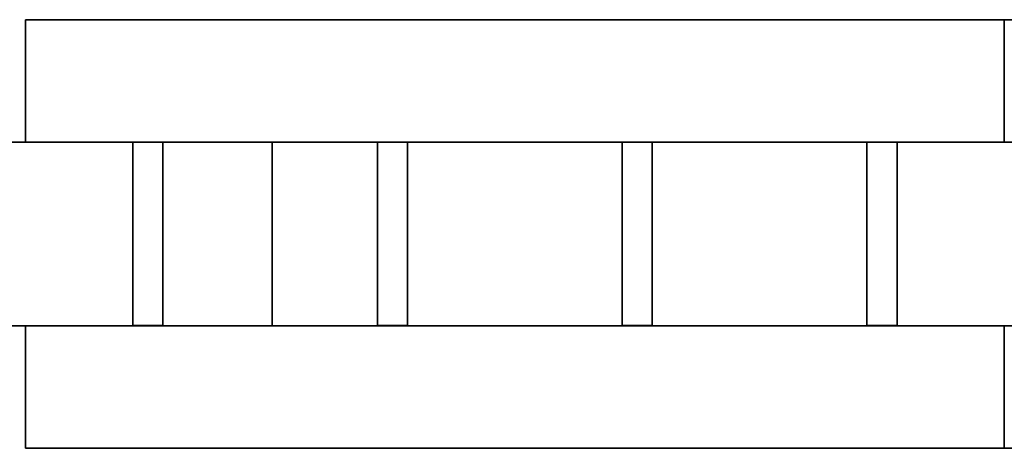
# Model space of a CAD drawing. Header units: millimetres. Extents: x -35 to 33166, y -35 to 31591.
# Tile 35 of 100: x 2793 to 3611, y -35 to 321. Entities that reach past the tile are written whole.
import ezdxf

# ---------------------------------------------------------------- set-up
doc = ezdxf.new("R2010")
doc.units = ezdxf.units.MM
doc.header["$LTSCALE"] = 25.4
doc.layers.get('0').update_dxf_attribs({"true_color": 0xffffff})
for name, color, linetype, true_color in [('end caps & lintels', 7, 'Continuous', 0xffa500), ('ICF - L1', 7, 'Continuous', 0xb4b464), ('ICF - L2', 7, 'Continuous', 0x64ff64)]:
    doc.layers.add(name, color=color, linetype=linetype, true_color=true_color)

# ---------------------------------------------------------------- blocks, each defined once
blk = doc.blocks.new('Group4355')
for p, q in [((0, 1219.2, 457.2), (-101.6, 1219.2, 457.2)), ((-101.6, 1219.2, 457.2), (-101.6, 0, 457.2)), ((-101.6, 1219.2), (-101.6, 0)), ((-101.6, 1219.2, 457.2), (-101.6, 1219.2)), ((-101.6, 1219.2), (0, 1219.2)), ((0, 0), (0, 1219.2)), ((0, 1219.2), (0, 1219.2, 457.2)), ((0, 1219.2, 457.2), (0, 0, 457.2))]:
    blk.add_line(p, q)
blk = doc.blocks.new('Group4356')
for p, q in [((-355.6, 0, 457.2), (-355.6, 1219.2, 457.2)), ((-355.6, 1219.2, 457.2), (-355.6, 1219.2)), ((-355.6, 1219.2), (-355.6, 0)), ((-254, 1219.2, 457.2), (-355.6, 1219.2, 457.2)), ((-355.6, 1219.2), (-254, 1219.2)), ((-254, 0, 457.2), (-254, 1219.2, 457.2)), ((-254, 0), (-254, 1219.2)), ((-254, 1219.2), (-254, 1219.2, 457.2))]:
    blk.add_line(p, q)
blk = doc.blocks.new('Group4357')
for p, q in [((-101.6, 1130.1, 51), (-253.75, 1130.1, 51)), ((-253.75, 1130.1, 51), (-253.75, 1130.1, 144.68)), ((-253.75, 1130.1, 144.68), (-101.6, 1130.1, 144.68)), ((-253.75, 1105.1, 51), (-253.75, 1130.1, 51)), ((-253.75, 1130.1, 144.68), (-253.75, 1105.1, 144.68)), ((-101.6, 1130.1, 144.68), (-101.6, 1130.1, 51)), ((-101.6, 1130.1, 51), (-101.6, 1105.1, 51)), ((-101.6, 1105.1, 144.68), (-101.6, 1130.1, 144.68)), ((-101.6, 1105.1, 144.68), (-253.75, 1105.1, 144.68)), ((-253.75, 1105.1, 144.68), (-253.75, 1105.1, 51)), ((-253.75, 1105.1, 51), (-101.6, 1105.1, 51)), ((-101.6, 1105.1, 51), (-101.6, 1105.1, 144.68))]:
    blk.add_line(p, q)
blk = doc.blocks.new('Group4358')
for p, q in [((-101.6, 1130.1, 312.12), (-253.75, 1130.1, 312.12)), ((-253.75, 1130.1, 312.12), (-253.75, 1130.1, 405.8)), ((-253.75, 1130.1, 405.8), (-101.6, 1130.1, 405.8)), ((-253.75, 1105.1, 312.12), (-253.75, 1130.1, 312.12)), ((-253.75, 1130.1, 405.8), (-253.75, 1105.1, 405.8)), ((-101.6, 1130.1, 405.8), (-101.6, 1130.1, 312.12)), ((-101.6, 1130.1, 312.12), (-101.6, 1105.1, 312.12)), ((-101.6, 1105.1, 405.8), (-101.6, 1130.1, 405.8)), ((-101.6, 1105.1, 405.8), (-253.75, 1105.1, 405.8)), ((-253.75, 1105.1, 405.8), (-253.75, 1105.1, 312.12)), ((-253.75, 1105.1, 312.12), (-101.6, 1105.1, 312.12)), ((-101.6, 1105.1, 312.12), (-101.6, 1105.1, 405.8))]:
    blk.add_line(p, q)
blk = doc.blocks.new('Group4359')
for p, q in [((-101.6, 926.9, 51), (-253.75, 926.9, 51)), ((-253.75, 926.9, 51), (-253.75, 926.9, 144.68)), ((-253.75, 926.9, 144.68), (-101.6, 926.9, 144.68)), ((-253.75, 901.9, 51), (-253.75, 926.9, 51)), ((-253.75, 926.9, 144.68), (-253.75, 901.9, 144.68)), ((-101.6, 926.9, 144.68), (-101.6, 926.9, 51)), ((-101.6, 926.9, 51), (-101.6, 901.9, 51)), ((-101.6, 901.9, 144.68), (-101.6, 926.9, 144.68)), ((-101.6, 901.9, 144.68), (-253.75, 901.9, 144.68)), ((-253.75, 901.9, 144.68), (-253.75, 901.9, 51)), ((-253.75, 901.9, 51), (-101.6, 901.9, 51)), ((-101.6, 901.9, 51), (-101.6, 901.9, 144.68))]:
    blk.add_line(p, q)
blk = doc.blocks.new('Group4360')
for p, q in [((-101.6, 926.9, 312.12), (-253.75, 926.9, 312.12)), ((-253.75, 926.9, 312.12), (-253.75, 926.9, 405.8)), ((-253.75, 926.9, 405.8), (-101.6, 926.9, 405.8)), ((-253.75, 901.9, 312.12), (-253.75, 926.9, 312.12)), ((-253.75, 926.9, 405.8), (-253.75, 901.9, 405.8)), ((-101.6, 926.9, 405.8), (-101.6, 926.9, 312.12)), ((-101.6, 926.9, 312.12), (-101.6, 901.9, 312.12)), ((-101.6, 901.9, 405.8), (-101.6, 926.9, 405.8)), ((-101.6, 901.9, 405.8), (-253.75, 901.9, 405.8)), ((-253.75, 901.9, 405.8), (-253.75, 901.9, 312.12)), ((-253.75, 901.9, 312.12), (-101.6, 901.9, 312.12)), ((-101.6, 901.9, 312.12), (-101.6, 901.9, 405.8))]:
    blk.add_line(p, q)
blk = doc.blocks.new('Group4361')
for p, q in [((-101.6, 723.7, 51), (-253.75, 723.7, 51)), ((-253.75, 723.7, 51), (-253.75, 723.7, 144.68)), ((-253.75, 723.7, 144.68), (-101.6, 723.7, 144.68)), ((-253.75, 698.7, 51), (-253.75, 723.7, 51)), ((-253.75, 723.7, 144.68), (-253.75, 698.7, 144.68)), ((-101.6, 723.7, 144.68), (-101.6, 723.7, 51)), ((-101.6, 723.7, 51), (-101.6, 698.7, 51)), ((-101.6, 698.7, 144.68), (-101.6, 723.7, 144.68)), ((-101.6, 698.7, 144.68), (-253.75, 698.7, 144.68)), ((-253.75, 698.7, 144.68), (-253.75, 698.7, 51)), ((-253.75, 698.7, 51), (-101.6, 698.7, 51)), ((-101.6, 698.7, 51), (-101.6, 698.7, 144.68))]:
    blk.add_line(p, q)
blk = doc.blocks.new('Group4362')
for p, q in [((-101.6, 723.7, 312.12), (-253.75, 723.7, 312.12)), ((-253.75, 723.7, 312.12), (-253.75, 723.7, 405.8)), ((-253.75, 723.7, 405.8), (-101.6, 723.7, 405.8)), ((-253.75, 698.7, 312.12), (-253.75, 723.7, 312.12)), ((-253.75, 723.7, 405.8), (-253.75, 698.7, 405.8)), ((-101.6, 723.7, 405.8), (-101.6, 723.7, 312.12)), ((-101.6, 723.7, 312.12), (-101.6, 698.7, 312.12)), ((-101.6, 698.7, 405.8), (-101.6, 723.7, 405.8)), ((-101.6, 698.7, 405.8), (-253.75, 698.7, 405.8)), ((-253.75, 698.7, 405.8), (-253.75, 698.7, 312.12)), ((-253.75, 698.7, 312.12), (-101.6, 698.7, 312.12)), ((-101.6, 698.7, 312.12), (-101.6, 698.7, 405.8))]:
    blk.add_line(p, q)
blk = doc.blocks.new('Group4363')
for p, q in [((-101.6, 520.5, 51), (-253.75, 520.5, 51)), ((-253.75, 520.5, 51), (-253.75, 520.5, 144.68)), ((-253.75, 520.5, 144.68), (-101.6, 520.5, 144.68)), ((-253.75, 495.5, 51), (-253.75, 520.5, 51)), ((-253.75, 520.5, 144.68), (-253.75, 495.5, 144.68)), ((-101.6, 520.5, 144.68), (-101.6, 520.5, 51)), ((-101.6, 520.5, 51), (-101.6, 495.5, 51)), ((-101.6, 495.5, 144.68), (-101.6, 520.5, 144.68)), ((-101.6, 495.5, 144.68), (-253.75, 495.5, 144.68)), ((-253.75, 495.5, 144.68), (-253.75, 495.5, 51)), ((-253.75, 495.5, 51), (-101.6, 495.5, 51)), ((-101.6, 495.5, 51), (-101.6, 495.5, 144.68))]:
    blk.add_line(p, q)
blk = doc.blocks.new('Group4364')
for p, q in [((-101.6, 520.5, 312.12), (-253.75, 520.5, 312.12)), ((-253.75, 520.5, 312.12), (-253.75, 520.5, 405.8)), ((-253.75, 520.5, 405.8), (-101.6, 520.5, 405.8)), ((-253.75, 495.5, 312.12), (-253.75, 520.5, 312.12)), ((-253.75, 520.5, 405.8), (-253.75, 495.5, 405.8)), ((-101.6, 520.5, 405.8), (-101.6, 520.5, 312.12)), ((-101.6, 520.5, 312.12), (-101.6, 495.5, 312.12)), ((-101.6, 495.5, 405.8), (-101.6, 520.5, 405.8)), ((-101.6, 495.5, 405.8), (-253.75, 495.5, 405.8)), ((-253.75, 495.5, 405.8), (-253.75, 495.5, 312.12)), ((-253.75, 495.5, 312.12), (-101.6, 495.5, 312.12)), ((-101.6, 495.5, 312.12), (-101.6, 495.5, 405.8))]:
    blk.add_line(p, q)
blk = doc.blocks.new('6XR35_96_S_CUT_48_0')
for name in ['Group4356', 'Group4355', 'Group4357', 'Group4358', 'Group4359', 'Group4360', 'Group4361', 'Group4362', 'Group4363', 'Group4364']:
    blk.add_blockref(name, (0, 0))
blk = doc.blocks.new('Group8301')
for p, q in [((0, 812.8, 366.53), (-101.6, 812.8, 366.53)), ((-101.6, 812.8, 366.53), (-101.6, 0, 366.53)), ((-101.6, 0, 0), (-101.6, 812.8, 0)), ((-101.6, 812.8, 0), (0, 812.8, 0)), ((-101.6, 812.8, 366.53), (-101.6, 812.8, 0)), ((0, 0, 366.53), (0, 812.8, 366.53)), ((0, 0, 0), (0, 812.8, 0)), ((0, 812.8, 366.53), (0, 812.8, 0)), ((-101.6, 0, 366.53), (0, 0, 366.53)), ((-101.6, 0, 0), (0, 0, 0)), ((-101.6, 0, 366.53), (-101.6, 0, 0)), ((0, 0, 366.53), (0, 0, 0))]:
    blk.add_line(p, q)
blk = doc.blocks.new('Group8302')
for p, q in [((-254, 812.8, 366.53), (-355.6, 812.8, 366.53)), ((-355.6, 812.8, 366.53), (-355.6, 0, 366.53)), ((-355.6, 0, 0), (-355.6, 812.8, 0)), ((-355.6, 812.8, 0), (-254, 812.8, 0)), ((-355.6, 812.8, 366.53), (-355.6, 812.8, 0)), ((-254, 0, 366.53), (-254, 812.8, 366.53)), ((-254, 0, 0), (-254, 812.8, 0)), ((-254, 812.8, 366.53), (-254, 812.8, 0)), ((-355.6, 0, 366.53), (-254, 0, 366.53)), ((-355.6, 0, 0), (-254, 0, 0)), ((-355.6, 0, 366.53), (-355.6, 0, 0)), ((-254, 0, 366.53), (-254, 0, 0))]:
    blk.add_line(p, q)
blk = doc.blocks.new('Group8303')
for p, q in [((-101.6, 723.7, 51), (-253.75, 723.7, 51)), ((-253.75, 723.7, 51), (-253.75, 723.7, 144.68)), ((-253.75, 723.7, 144.68), (-101.6, 723.7, 144.68)), ((-253.75, 698.7, 51), (-253.75, 723.7, 51)), ((-253.75, 723.7, 144.68), (-253.75, 698.7, 144.68)), ((-101.6, 723.7, 144.68), (-101.6, 723.7, 51)), ((-101.6, 723.7, 51), (-101.6, 698.7, 51)), ((-101.6, 698.7, 144.68), (-101.6, 723.7, 144.68)), ((-101.6, 698.7, 144.68), (-253.75, 698.7, 144.68)), ((-253.75, 698.7, 144.68), (-253.75, 698.7, 51)), ((-253.75, 698.7, 51), (-101.6, 698.7, 51)), ((-101.6, 698.7, 51), (-101.6, 698.7, 144.68))]:
    blk.add_line(p, q)
blk = doc.blocks.new('Group8305')
for p, q in [((-101.6, 520.5, 51), (-253.75, 520.5, 51)), ((-253.75, 520.5, 51), (-253.75, 520.5, 144.68)), ((-253.75, 520.5, 144.68), (-101.6, 520.5, 144.68)), ((-253.75, 495.5, 51), (-253.75, 520.5, 51)), ((-253.75, 520.5, 144.68), (-253.75, 495.5, 144.68)), ((-101.6, 520.5, 144.68), (-101.6, 520.5, 51)), ((-101.6, 520.5, 51), (-101.6, 495.5, 51)), ((-101.6, 495.5, 144.68), (-101.6, 520.5, 144.68)), ((-101.6, 495.5, 144.68), (-253.75, 495.5, 144.68)), ((-253.75, 495.5, 144.68), (-253.75, 495.5, 51)), ((-253.75, 495.5, 51), (-101.6, 495.5, 51)), ((-101.6, 495.5, 51), (-101.6, 495.5, 144.68))]:
    blk.add_line(p, q)
blk = doc.blocks.new('Group8307')
for p, q in [((-101.6, 317.3, 51), (-253.75, 317.3, 51)), ((-253.75, 317.3, 51), (-253.75, 317.3, 144.68)), ((-253.75, 317.3, 144.68), (-101.6, 317.3, 144.68)), ((-253.75, 292.3, 51), (-253.75, 317.3, 51)), ((-253.75, 317.3, 144.68), (-253.75, 292.3, 144.68)), ((-101.6, 317.3, 144.68), (-101.6, 317.3, 51)), ((-101.6, 317.3, 51), (-101.6, 292.3, 51)), ((-101.6, 292.3, 144.68), (-101.6, 317.3, 144.68)), ((-101.6, 292.3, 144.68), (-253.75, 292.3, 144.68)), ((-253.75, 292.3, 144.68), (-253.75, 292.3, 51)), ((-253.75, 292.3, 51), (-101.6, 292.3, 51)), ((-101.6, 292.3, 51), (-101.6, 292.3, 144.68))]:
    blk.add_line(p, q)
blk = doc.blocks.new('Group8309')
for p, q in [((-101.6, 114.1, 51), (-253.75, 114.1, 51)), ((-253.75, 114.1, 51), (-253.75, 114.1, 144.68)), ((-253.75, 114.1, 144.68), (-101.6, 114.1, 144.68)), ((-253.75, 89.1, 51), (-253.75, 114.1, 51)), ((-253.75, 114.1, 144.68), (-253.75, 89.1, 144.68)), ((-101.6, 114.1, 144.68), (-101.6, 114.1, 51)), ((-101.6, 114.1, 51), (-101.6, 89.1, 51)), ((-101.6, 89.1, 144.68), (-101.6, 114.1, 144.68)), ((-101.6, 89.1, 144.68), (-253.75, 89.1, 144.68)), ((-253.75, 89.1, 144.68), (-253.75, 89.1, 51)), ((-253.75, 89.1, 51), (-101.6, 89.1, 51)), ((-101.6, 89.1, 51), (-101.6, 89.1, 144.68))]:
    blk.add_line(p, q)
blk = doc.blocks.new('6XR35_96_S_CUT_32_0_MSG#1')
for name in ['Group8302', 'Group8301', 'Group8303', 'Group8305', 'Group8307', 'Group8309']:
    blk.add_blockref(name, (0, 0))
blk = doc.blocks.new('Group#3798')
for p, q in [((-101.6, 1219.2, 358.07), (0, 1219.2, 358.07)), ((-101.6, 0, 358.07), (-101.6, 1219.2, 358.07)), ((-101.6, 0, 457.2), (-101.6, 1219.2, 457.2)), ((-101.6, 1219.2, 457.2), (-101.6, 1219.2, 358.07)), ((-101.6, 1219.2, 457.2), (0, 1219.2, 457.2)), ((0, 1219.2, 358.07), (0, 0, 358.07)), ((0, 0, 457.2), (0, 1219.2, 457.2)), ((0, 1219.2, 457.2), (0, 1219.2, 358.07))]:
    blk.add_line(p, q)
blk = doc.blocks.new('Group#3799')
for p, q in [((-355.6, 1219.2, 358.07), (-254, 1219.2, 358.07)), ((-355.6, 0, 358.07), (-355.6, 1219.2, 358.07)), ((-355.6, 0, 457.2), (-355.6, 1219.2, 457.2)), ((-355.6, 1219.2, 457.2), (-355.6, 1219.2, 358.07)), ((-355.6, 1219.2, 457.2), (-254, 1219.2, 457.2)), ((-254, 1219.2, 358.07), (-254, 0, 358.07)), ((-254, 0, 457.2), (-254, 1219.2, 457.2)), ((-254, 1219.2, 457.2), (-254, 1219.2, 358.07))]:
    blk.add_line(p, q)
blk = doc.blocks.new('6XR35_96_S_CUT_48_0_MSG#6')
for name in ['Group#3799', 'Group#3798']:
    blk.add_blockref(name, (0, 0))
blk = doc.blocks.new('Group10925')
for p, q in [((-101.6, 0, 98.33), (-101.6, 812.8, 98.33)), ((-101.6, 812.8, 98.33), (-101.6, 812.8, 0)), ((-101.6, 0, 0), (-101.6, 812.8, 0)), ((-101.6, 812.8, 0), (0, 812.8, 0)), ((0, 812.8, 98.33), (-101.6, 812.8, 98.33)), ((-101.6, 0, 457.2), (-101.6, 812.8, 457.2)), ((-101.6, 812.8, 457.2), (-101.6, 812.8, 250.87)), ((-101.6, 0, 250.87), (-101.6, 812.8, 250.87)), ((-101.6, 812.8, 250.87), (0, 812.8, 250.87)), ((-101.6, 812.8, 457.2), (0, 812.8, 457.2)), ((0, 0, 0), (0, 812.8, 0)), ((0, 0, 98.33), (0, 812.8, 98.33)), ((0, 812.8, 98.33), (0, 812.8, 0)), ((0, 0, 250.87), (0, 812.8, 250.87)), ((0, 0, 457.2), (0, 812.8, 457.2)), ((0, 812.8, 457.2), (0, 812.8, 250.87)), ((-101.6, 0, 0), (-101.6, 0, 98.33)), ((-101.6, 0, 0), (0, 0, 0)), ((0, 0, 98.33), (-101.6, 0, 98.33)), ((-101.6, 0, 250.87), (-101.6, 0, 457.2)), ((-101.6, 0, 250.87), (0, 0, 250.87)), ((-101.6, 0, 457.2), (0, 0, 457.2)), ((0, 0, 0), (0, 0, 98.33)), ((0, 0, 250.87), (0, 0, 457.2))]:
    blk.add_line(p, q)
blk = doc.blocks.new('Group#4407')
for p, q in [((-355.6, 0, 0), (-355.6, 812.8, 0)), ((-355.6, 812.8, 0), (-254, 812.8, 0)), ((-355.6, 0, 457.2), (-355.6, 812.8, 457.2)), ((-355.6, 812.8, 457.2), (-355.6, 812.8, 0)), ((-355.6, 812.8, 457.2), (-254, 812.8, 457.2)), ((-254, 0, 0), (-254, 812.8, 0)), ((-254, 812.8, 0), (-254, 812.8, 457.2)), ((-254, 0, 457.2), (-254, 812.8, 457.2)), ((-355.6, 0, 457.2), (-254, 0, 457.2)), ((-355.6, 0, 457.2), (-355.6, 0, 0)), ((-355.6, 0, 0), (-254, 0, 0)), ((-254, 0, 457.2), (-254, 0, 0))]:
    blk.add_line(p, q)
blk = doc.blocks.new('Group#4408')
for p, q in [((-253.75, 723.7, 98.33), (-253.75, 698.7, 98.33)), ((-101.6, 723.7, 98.33), (-253.75, 723.7, 98.33)), ((-253.75, 698.7, 51), (-253.75, 723.7, 51)), ((-253.75, 723.7, 51), (-101.6, 723.7, 51)), ((-253.75, 723.7, 98.33), (-253.75, 723.7, 51)), ((-101.6, 698.7, 98.33), (-101.6, 723.7, 98.33)), ((-101.6, 698.7, 51), (-101.6, 723.7, 51)), ((-101.6, 723.7, 98.33), (-101.6, 723.7, 51)), ((-253.75, 698.7, 98.33), (-101.6, 698.7, 98.33)), ((-253.75, 698.7, 51), (-101.6, 698.7, 51)), ((-253.75, 698.7, 98.33), (-253.75, 698.7, 51)), ((-101.6, 698.7, 98.33), (-101.6, 698.7, 51))]:
    blk.add_line(p, q)
blk = doc.blocks.new('Group#4410')
for p, q in [((-253.75, 520.5, 98.33), (-253.75, 495.5, 98.33)), ((-101.6, 520.5, 98.33), (-253.75, 520.5, 98.33)), ((-253.75, 495.5, 51), (-253.75, 520.5, 51)), ((-253.75, 520.5, 51), (-101.6, 520.5, 51)), ((-253.75, 520.5, 98.33), (-253.75, 520.5, 51)), ((-101.6, 495.5, 98.33), (-101.6, 520.5, 98.33)), ((-101.6, 495.5, 51), (-101.6, 520.5, 51)), ((-101.6, 520.5, 98.33), (-101.6, 520.5, 51)), ((-253.75, 495.5, 98.33), (-101.6, 495.5, 98.33)), ((-253.75, 495.5, 51), (-101.6, 495.5, 51)), ((-253.75, 495.5, 98.33), (-253.75, 495.5, 51)), ((-101.6, 495.5, 98.33), (-101.6, 495.5, 51))]:
    blk.add_line(p, q)
blk = doc.blocks.new('Group#4412')
for p, q in [((-253.75, 317.3, 98.33), (-253.75, 292.3, 98.33)), ((-101.6, 317.3, 98.33), (-253.75, 317.3, 98.33)), ((-253.75, 292.3, 51), (-253.75, 317.3, 51)), ((-253.75, 317.3, 51), (-101.6, 317.3, 51)), ((-253.75, 317.3, 98.33), (-253.75, 317.3, 51)), ((-101.6, 292.3, 98.33), (-101.6, 317.3, 98.33)), ((-101.6, 292.3, 51), (-101.6, 317.3, 51)), ((-101.6, 317.3, 98.33), (-101.6, 317.3, 51)), ((-253.75, 292.3, 98.33), (-101.6, 292.3, 98.33)), ((-253.75, 292.3, 51), (-101.6, 292.3, 51)), ((-253.75, 292.3, 98.33), (-253.75, 292.3, 51)), ((-101.6, 292.3, 98.33), (-101.6, 292.3, 51))]:
    blk.add_line(p, q)
blk = doc.blocks.new('Group#4414')
for p, q in [((-253.75, 114.1, 98.33), (-253.75, 89.1, 98.33)), ((-101.6, 114.1, 98.33), (-253.75, 114.1, 98.33)), ((-253.75, 89.1, 51), (-253.75, 114.1, 51)), ((-253.75, 114.1, 51), (-101.6, 114.1, 51)), ((-253.75, 114.1, 98.33), (-253.75, 114.1, 51)), ((-101.6, 89.1, 98.33), (-101.6, 114.1, 98.33)), ((-101.6, 89.1, 51), (-101.6, 114.1, 51)), ((-101.6, 114.1, 98.33), (-101.6, 114.1, 51)), ((-253.75, 89.1, 98.33), (-101.6, 89.1, 98.33)), ((-253.75, 89.1, 51), (-101.6, 89.1, 51)), ((-253.75, 89.1, 98.33), (-253.75, 89.1, 51)), ((-101.6, 89.1, 98.33), (-101.6, 89.1, 51))]:
    blk.add_line(p, q)
blk = doc.blocks.new('6XR35_96_S_CUT_32_0_MSG#7')
for name in ['Group#4407', 'Group10925', 'Group#4408', 'Group#4410', 'Group#4412', 'Group#4414']:
    blk.add_blockref(name, (0, 0))
blk = doc.blocks.new('Group3573')
at = {"layer": 'ICF - L1', "rotation": 90}
for name, p in [('6XR35_96_S_CUT_48_0', (4017.21, 321.02, -100)), ('6XR35_96_S_CUT_32_0_MSG#1', (3610.81, 321.02, 357.2)), ('6XR35_96_S_CUT_48_0_MSG#6', (4017.21, 321.02, 2643.2)), ('6XR35_96_S_CUT_32_0_MSG#7', (3610.81, 321.02, 3100.4))]:
    blk.add_blockref(name, p, dxfattribs=at)
blk = doc.blocks.new('Group9583')
for p, q in [((0, 812.8, 233.93), (-101.6, 812.8, 233.93)), ((-101.6, 812.8, 233.93), (-101.6, 0, 233.93)), ((-101.6, 0, 0), (-101.6, 812.8, 0)), ((-101.6, 812.8, 0), (0, 812.8, 0)), ((-101.6, 812.8, 233.93), (-101.6, 812.8, 0)), ((0, 0, 233.93), (0, 812.8, 233.93)), ((0, 0, 0), (0, 812.8, 0)), ((0, 812.8, 233.93), (0, 812.8, 0)), ((-101.6, 0, 233.93), (0, 0, 233.93)), ((-101.6, 0, 0), (0, 0, 0)), ((-101.6, 0, 233.93), (-101.6, 0, 0)), ((0, 0, 233.93), (0, 0, 0))]:
    blk.add_line(p, q)
blk = doc.blocks.new('Group9584')
for p, q in [((-254, 812.8, 233.93), (-355.6, 812.8, 233.93)), ((-355.6, 812.8, 233.93), (-355.6, 0, 233.93)), ((-355.6, 0, 0), (-355.6, 812.8, 0)), ((-355.6, 812.8, 0), (-254, 812.8, 0)), ((-355.6, 812.8, 233.93), (-355.6, 812.8, 0)), ((-254, 0, 233.93), (-254, 812.8, 233.93)), ((-254, 0, 0), (-254, 812.8, 0)), ((-254, 812.8, 233.93), (-254, 812.8, 0)), ((-355.6, 0, 233.93), (-254, 0, 233.93)), ((-355.6, 0, 0), (-254, 0, 0)), ((-355.6, 0, 233.93), (-355.6, 0, 0)), ((-254, 0, 233.93), (-254, 0, 0))]:
    blk.add_line(p, q)
blk = doc.blocks.new('Group9585')
for p, q in [((-101.6, 723.7, 51), (-253.75, 723.7, 51)), ((-253.75, 723.7, 51), (-253.75, 723.7, 144.68)), ((-253.75, 723.7, 144.68), (-101.6, 723.7, 144.68)), ((-253.75, 698.7, 51), (-253.75, 723.7, 51)), ((-253.75, 723.7, 144.68), (-253.75, 698.7, 144.68)), ((-101.6, 723.7, 144.68), (-101.6, 723.7, 51)), ((-101.6, 723.7, 51), (-101.6, 698.7, 51)), ((-101.6, 698.7, 144.68), (-101.6, 723.7, 144.68)), ((-101.6, 698.7, 144.68), (-253.75, 698.7, 144.68)), ((-253.75, 698.7, 144.68), (-253.75, 698.7, 51)), ((-253.75, 698.7, 51), (-101.6, 698.7, 51)), ((-101.6, 698.7, 51), (-101.6, 698.7, 144.68))]:
    blk.add_line(p, q)
blk = doc.blocks.new('Group9586')
for p, q in [((-101.6, 520.5, 51), (-253.75, 520.5, 51)), ((-253.75, 520.5, 51), (-253.75, 520.5, 144.68)), ((-253.75, 520.5, 144.68), (-101.6, 520.5, 144.68)), ((-253.75, 495.5, 51), (-253.75, 520.5, 51)), ((-253.75, 520.5, 144.68), (-253.75, 495.5, 144.68)), ((-101.6, 520.5, 144.68), (-101.6, 520.5, 51)), ((-101.6, 520.5, 51), (-101.6, 495.5, 51)), ((-101.6, 495.5, 144.68), (-101.6, 520.5, 144.68)), ((-101.6, 495.5, 144.68), (-253.75, 495.5, 144.68)), ((-253.75, 495.5, 144.68), (-253.75, 495.5, 51)), ((-253.75, 495.5, 51), (-101.6, 495.5, 51)), ((-101.6, 495.5, 51), (-101.6, 495.5, 144.68))]:
    blk.add_line(p, q)
blk = doc.blocks.new('Group9587')
for p, q in [((-101.6, 317.3, 51), (-253.75, 317.3, 51)), ((-253.75, 317.3, 51), (-253.75, 317.3, 144.68)), ((-253.75, 317.3, 144.68), (-101.6, 317.3, 144.68)), ((-253.75, 292.3, 51), (-253.75, 317.3, 51)), ((-253.75, 317.3, 144.68), (-253.75, 292.3, 144.68)), ((-101.6, 317.3, 144.68), (-101.6, 317.3, 51)), ((-101.6, 317.3, 51), (-101.6, 292.3, 51)), ((-101.6, 292.3, 144.68), (-101.6, 317.3, 144.68)), ((-101.6, 292.3, 144.68), (-253.75, 292.3, 144.68)), ((-253.75, 292.3, 144.68), (-253.75, 292.3, 51)), ((-253.75, 292.3, 51), (-101.6, 292.3, 51)), ((-101.6, 292.3, 51), (-101.6, 292.3, 144.68))]:
    blk.add_line(p, q)
blk = doc.blocks.new('Group9588')
for p, q in [((-101.6, 114.1, 51), (-253.75, 114.1, 51)), ((-253.75, 114.1, 51), (-253.75, 114.1, 144.68)), ((-253.75, 114.1, 144.68), (-101.6, 114.1, 144.68)), ((-253.75, 89.1, 51), (-253.75, 114.1, 51)), ((-253.75, 114.1, 144.68), (-253.75, 89.1, 144.68)), ((-101.6, 114.1, 144.68), (-101.6, 114.1, 51)), ((-101.6, 114.1, 51), (-101.6, 89.1, 51)), ((-101.6, 89.1, 144.68), (-101.6, 114.1, 144.68)), ((-101.6, 89.1, 144.68), (-253.75, 89.1, 144.68)), ((-253.75, 89.1, 144.68), (-253.75, 89.1, 51)), ((-253.75, 89.1, 51), (-101.6, 89.1, 51)), ((-101.6, 89.1, 51), (-101.6, 89.1, 144.68))]:
    blk.add_line(p, q)
blk = doc.blocks.new('6XR35_96_S#1_CUT_32_0_MSG#1')
for name in ['Group9584', 'Group9583', 'Group9585', 'Group9586', 'Group9587', 'Group9588']:
    blk.add_blockref(name, (0, 0))
blk = doc.blocks.new('Group#1458')
for p, q in [((0, 1219.2, 457.2), (-101.6, 1219.2, 457.2)), ((-101.6, 1219.2, 457.2), (-101.6, 0, 457.2)), ((-101.6, 1219.2), (-101.6, 0)), ((-101.6, 1219.2, 457.2), (-101.6, 1219.2)), ((-101.6, 1219.2), (0, 1219.2)), ((0, 0), (0, 1219.2)), ((0, 1219.2), (0, 1219.2, 457.2)), ((0, 1219.2, 457.2), (0, 0, 457.2))]:
    blk.add_line(p, q)
blk = doc.blocks.new('Group#1459')
for p, q in [((-355.6, 0, 457.2), (-355.6, 1219.2, 457.2)), ((-355.6, 1219.2, 457.2), (-355.6, 1219.2)), ((-355.6, 1219.2), (-355.6, 0)), ((-254, 1219.2, 457.2), (-355.6, 1219.2, 457.2)), ((-355.6, 1219.2), (-254, 1219.2)), ((-254, 0, 457.2), (-254, 1219.2, 457.2)), ((-254, 0), (-254, 1219.2)), ((-254, 1219.2), (-254, 1219.2, 457.2))]:
    blk.add_line(p, q)
blk = doc.blocks.new('Group8204')
for p, q in [((-101.6, 1130.1, 51), (-253.75, 1130.1, 51)), ((-253.75, 1130.1, 51), (-253.75, 1130.1, 144.68)), ((-253.75, 1130.1, 144.68), (-101.6, 1130.1, 144.68)), ((-253.75, 1105.1, 51), (-253.75, 1130.1, 51)), ((-253.75, 1130.1, 144.68), (-253.75, 1105.1, 144.68)), ((-101.6, 1130.1, 144.68), (-101.6, 1130.1, 51)), ((-101.6, 1130.1, 51), (-101.6, 1105.1, 51)), ((-101.6, 1105.1, 144.68), (-101.6, 1130.1, 144.68)), ((-101.6, 1105.1, 144.68), (-253.75, 1105.1, 144.68)), ((-253.75, 1105.1, 144.68), (-253.75, 1105.1, 51)), ((-253.75, 1105.1, 51), (-101.6, 1105.1, 51)), ((-101.6, 1105.1, 51), (-101.6, 1105.1, 144.68))]:
    blk.add_line(p, q)
blk = doc.blocks.new('Group#1460')
for p, q in [((-101.6, 1130.1, 312.12), (-253.75, 1130.1, 312.12)), ((-253.75, 1130.1, 312.12), (-253.75, 1130.1, 405.8)), ((-253.75, 1130.1, 405.8), (-101.6, 1130.1, 405.8)), ((-253.75, 1105.1, 312.12), (-253.75, 1130.1, 312.12)), ((-253.75, 1130.1, 405.8), (-253.75, 1105.1, 405.8)), ((-101.6, 1130.1, 405.8), (-101.6, 1130.1, 312.12)), ((-101.6, 1130.1, 312.12), (-101.6, 1105.1, 312.12)), ((-101.6, 1105.1, 405.8), (-101.6, 1130.1, 405.8)), ((-101.6, 1105.1, 405.8), (-253.75, 1105.1, 405.8)), ((-253.75, 1105.1, 405.8), (-253.75, 1105.1, 312.12)), ((-253.75, 1105.1, 312.12), (-101.6, 1105.1, 312.12)), ((-101.6, 1105.1, 312.12), (-101.6, 1105.1, 405.8))]:
    blk.add_line(p, q)
blk = doc.blocks.new('Group#1461')
for p, q in [((-101.6, 926.9, 51), (-253.75, 926.9, 51)), ((-253.75, 926.9, 51), (-253.75, 926.9, 144.68)), ((-253.75, 926.9, 144.68), (-101.6, 926.9, 144.68)), ((-253.75, 901.9, 51), (-253.75, 926.9, 51)), ((-253.75, 926.9, 144.68), (-253.75, 901.9, 144.68)), ((-101.6, 926.9, 144.68), (-101.6, 926.9, 51)), ((-101.6, 926.9, 51), (-101.6, 901.9, 51)), ((-101.6, 901.9, 144.68), (-101.6, 926.9, 144.68)), ((-101.6, 901.9, 144.68), (-253.75, 901.9, 144.68)), ((-253.75, 901.9, 144.68), (-253.75, 901.9, 51)), ((-253.75, 901.9, 51), (-101.6, 901.9, 51)), ((-101.6, 901.9, 51), (-101.6, 901.9, 144.68))]:
    blk.add_line(p, q)
blk = doc.blocks.new('Group#1462')
for p, q in [((-101.6, 926.9, 312.12), (-253.75, 926.9, 312.12)), ((-253.75, 926.9, 312.12), (-253.75, 926.9, 405.8)), ((-253.75, 926.9, 405.8), (-101.6, 926.9, 405.8)), ((-253.75, 901.9, 312.12), (-253.75, 926.9, 312.12)), ((-253.75, 926.9, 405.8), (-253.75, 901.9, 405.8)), ((-101.6, 926.9, 405.8), (-101.6, 926.9, 312.12)), ((-101.6, 926.9, 312.12), (-101.6, 901.9, 312.12)), ((-101.6, 901.9, 405.8), (-101.6, 926.9, 405.8)), ((-101.6, 901.9, 405.8), (-253.75, 901.9, 405.8)), ((-253.75, 901.9, 405.8), (-253.75, 901.9, 312.12)), ((-253.75, 901.9, 312.12), (-101.6, 901.9, 312.12)), ((-101.6, 901.9, 312.12), (-101.6, 901.9, 405.8))]:
    blk.add_line(p, q)
blk = doc.blocks.new('Group#1463')
for p, q in [((-101.6, 723.7, 51), (-253.75, 723.7, 51)), ((-253.75, 723.7, 51), (-253.75, 723.7, 144.68)), ((-253.75, 723.7, 144.68), (-101.6, 723.7, 144.68)), ((-253.75, 698.7, 51), (-253.75, 723.7, 51)), ((-253.75, 723.7, 144.68), (-253.75, 698.7, 144.68)), ((-101.6, 723.7, 144.68), (-101.6, 723.7, 51)), ((-101.6, 723.7, 51), (-101.6, 698.7, 51)), ((-101.6, 698.7, 144.68), (-101.6, 723.7, 144.68)), ((-101.6, 698.7, 144.68), (-253.75, 698.7, 144.68)), ((-253.75, 698.7, 144.68), (-253.75, 698.7, 51)), ((-253.75, 698.7, 51), (-101.6, 698.7, 51)), ((-101.6, 698.7, 51), (-101.6, 698.7, 144.68))]:
    blk.add_line(p, q)
blk = doc.blocks.new('Group8209')
for p, q in [((-101.6, 723.7, 312.12), (-253.75, 723.7, 312.12)), ((-253.75, 723.7, 312.12), (-253.75, 723.7, 405.8)), ((-253.75, 723.7, 405.8), (-101.6, 723.7, 405.8)), ((-253.75, 698.7, 312.12), (-253.75, 723.7, 312.12)), ((-253.75, 723.7, 405.8), (-253.75, 698.7, 405.8)), ((-101.6, 723.7, 405.8), (-101.6, 723.7, 312.12)), ((-101.6, 723.7, 312.12), (-101.6, 698.7, 312.12)), ((-101.6, 698.7, 405.8), (-101.6, 723.7, 405.8)), ((-101.6, 698.7, 405.8), (-253.75, 698.7, 405.8)), ((-253.75, 698.7, 405.8), (-253.75, 698.7, 312.12)), ((-253.75, 698.7, 312.12), (-101.6, 698.7, 312.12)), ((-101.6, 698.7, 312.12), (-101.6, 698.7, 405.8))]:
    blk.add_line(p, q)
blk = doc.blocks.new('Group#1464')
for p, q in [((-101.6, 520.5, 51), (-253.75, 520.5, 51)), ((-253.75, 520.5, 51), (-253.75, 520.5, 144.68)), ((-253.75, 520.5, 144.68), (-101.6, 520.5, 144.68)), ((-253.75, 495.5, 51), (-253.75, 520.5, 51)), ((-253.75, 520.5, 144.68), (-253.75, 495.5, 144.68)), ((-101.6, 520.5, 144.68), (-101.6, 520.5, 51)), ((-101.6, 520.5, 51), (-101.6, 495.5, 51)), ((-101.6, 495.5, 144.68), (-101.6, 520.5, 144.68)), ((-101.6, 495.5, 144.68), (-253.75, 495.5, 144.68)), ((-253.75, 495.5, 144.68), (-253.75, 495.5, 51)), ((-253.75, 495.5, 51), (-101.6, 495.5, 51)), ((-101.6, 495.5, 51), (-101.6, 495.5, 144.68))]:
    blk.add_line(p, q)
blk = doc.blocks.new('Group#1465')
for p, q in [((-101.6, 520.5, 312.12), (-253.75, 520.5, 312.12)), ((-253.75, 520.5, 312.12), (-253.75, 520.5, 405.8)), ((-253.75, 520.5, 405.8), (-101.6, 520.5, 405.8)), ((-253.75, 495.5, 312.12), (-253.75, 520.5, 312.12)), ((-253.75, 520.5, 405.8), (-253.75, 495.5, 405.8)), ((-101.6, 520.5, 405.8), (-101.6, 520.5, 312.12)), ((-101.6, 520.5, 312.12), (-101.6, 495.5, 312.12)), ((-101.6, 495.5, 405.8), (-101.6, 520.5, 405.8)), ((-101.6, 495.5, 405.8), (-253.75, 495.5, 405.8)), ((-253.75, 495.5, 405.8), (-253.75, 495.5, 312.12)), ((-253.75, 495.5, 312.12), (-101.6, 495.5, 312.12)), ((-101.6, 495.5, 312.12), (-101.6, 495.5, 405.8))]:
    blk.add_line(p, q)
blk = doc.blocks.new('6XR35_96_S#1_CUT_48_0')
for name in ['Group#1459', 'Group#1458', 'Group8204', 'Group#1460', 'Group#1461', 'Group#1462', 'Group#1463', 'Group8209', 'Group#1464', 'Group#1465']:
    blk.add_blockref(name, (0, 0))
blk = doc.blocks.new('Group10233')
for p, q in [((-101.6, 812.8, 232.67), (0, 812.8, 232.67)), ((-101.6, 0, 232.67), (-101.6, 812.8, 232.67)), ((-101.6, 0, 457.2), (-101.6, 812.8, 457.2)), ((-101.6, 812.8, 457.2), (-101.6, 812.8, 232.67)), ((-101.6, 812.8, 457.2), (0, 812.8, 457.2)), ((0, 812.8, 232.67), (0, 0, 232.67)), ((0, 0, 457.2), (0, 812.8, 457.2)), ((0, 812.8, 457.2), (0, 812.8, 232.67)), ((0, 0, 232.67), (-101.6, 0, 232.67)), ((-101.6, 0, 457.2), (0, 0, 457.2)), ((-101.6, 0, 457.2), (-101.6, 0, 232.67)), ((0, 0, 457.2), (0, 0, 232.67))]:
    blk.add_line(p, q)
blk = doc.blocks.new('Group10234')
for p, q in [((-355.6, 812.8, 232.67), (-254, 812.8, 232.67)), ((-355.6, 0, 232.67), (-355.6, 812.8, 232.67)), ((-355.6, 0, 457.2), (-355.6, 812.8, 457.2)), ((-355.6, 812.8, 457.2), (-355.6, 812.8, 232.67)), ((-355.6, 812.8, 457.2), (-254, 812.8, 457.2)), ((-254, 812.8, 232.67), (-254, 0, 232.67)), ((-254, 0, 457.2), (-254, 812.8, 457.2)), ((-254, 812.8, 457.2), (-254, 812.8, 232.67)), ((-254, 0, 232.67), (-355.6, 0, 232.67)), ((-355.6, 0, 457.2), (-254, 0, 457.2)), ((-355.6, 0, 457.2), (-355.6, 0, 232.67)), ((-254, 0, 457.2), (-254, 0, 232.67))]:
    blk.add_line(p, q)
blk = doc.blocks.new('Group10235')
for p, q in [((-101.6, 723.7, 312.12), (-253.75, 723.7, 312.12)), ((-253.75, 723.7, 312.12), (-253.75, 723.7, 405.8)), ((-253.75, 723.7, 405.8), (-101.6, 723.7, 405.8)), ((-253.75, 698.7, 312.12), (-253.75, 723.7, 312.12)), ((-253.75, 723.7, 405.8), (-253.75, 698.7, 405.8)), ((-101.6, 723.7, 405.8), (-101.6, 723.7, 312.12)), ((-101.6, 723.7, 312.12), (-101.6, 698.7, 312.12)), ((-101.6, 698.7, 405.8), (-101.6, 723.7, 405.8)), ((-101.6, 698.7, 405.8), (-253.75, 698.7, 405.8)), ((-253.75, 698.7, 405.8), (-253.75, 698.7, 312.12)), ((-253.75, 698.7, 312.12), (-101.6, 698.7, 312.12)), ((-101.6, 698.7, 312.12), (-101.6, 698.7, 405.8))]:
    blk.add_line(p, q)
blk = doc.blocks.new('Group10236')
for p, q in [((-101.6, 520.5, 312.12), (-253.75, 520.5, 312.12)), ((-253.75, 520.5, 312.12), (-253.75, 520.5, 405.8)), ((-253.75, 520.5, 405.8), (-101.6, 520.5, 405.8)), ((-253.75, 495.5, 312.12), (-253.75, 520.5, 312.12)), ((-253.75, 520.5, 405.8), (-253.75, 495.5, 405.8)), ((-101.6, 520.5, 405.8), (-101.6, 520.5, 312.12)), ((-101.6, 520.5, 312.12), (-101.6, 495.5, 312.12)), ((-101.6, 495.5, 405.8), (-101.6, 520.5, 405.8)), ((-101.6, 495.5, 405.8), (-253.75, 495.5, 405.8)), ((-253.75, 495.5, 405.8), (-253.75, 495.5, 312.12)), ((-253.75, 495.5, 312.12), (-101.6, 495.5, 312.12)), ((-101.6, 495.5, 312.12), (-101.6, 495.5, 405.8))]:
    blk.add_line(p, q)
blk = doc.blocks.new('Group10237')
for p, q in [((-101.6, 317.3, 312.12), (-253.75, 317.3, 312.12)), ((-253.75, 317.3, 312.12), (-253.75, 317.3, 405.8)), ((-253.75, 317.3, 405.8), (-101.6, 317.3, 405.8)), ((-253.75, 292.3, 312.12), (-253.75, 317.3, 312.12)), ((-253.75, 317.3, 405.8), (-253.75, 292.3, 405.8)), ((-101.6, 317.3, 405.8), (-101.6, 317.3, 312.12)), ((-101.6, 317.3, 312.12), (-101.6, 292.3, 312.12)), ((-101.6, 292.3, 405.8), (-101.6, 317.3, 405.8)), ((-101.6, 292.3, 405.8), (-253.75, 292.3, 405.8)), ((-253.75, 292.3, 405.8), (-253.75, 292.3, 312.12)), ((-253.75, 292.3, 312.12), (-101.6, 292.3, 312.12)), ((-101.6, 292.3, 312.12), (-101.6, 292.3, 405.8))]:
    blk.add_line(p, q)
blk = doc.blocks.new('Group10238')
for p, q in [((-101.6, 114.1, 312.12), (-253.75, 114.1, 312.12)), ((-253.75, 114.1, 312.12), (-253.75, 114.1, 405.8)), ((-253.75, 114.1, 405.8), (-101.6, 114.1, 405.8)), ((-253.75, 89.1, 312.12), (-253.75, 114.1, 312.12)), ((-253.75, 114.1, 405.8), (-253.75, 89.1, 405.8)), ((-101.6, 114.1, 405.8), (-101.6, 114.1, 312.12)), ((-101.6, 114.1, 312.12), (-101.6, 89.1, 312.12)), ((-101.6, 89.1, 405.8), (-101.6, 114.1, 405.8)), ((-101.6, 89.1, 405.8), (-253.75, 89.1, 405.8)), ((-253.75, 89.1, 405.8), (-253.75, 89.1, 312.12)), ((-253.75, 89.1, 312.12), (-101.6, 89.1, 312.12)), ((-101.6, 89.1, 312.12), (-101.6, 89.1, 405.8))]:
    blk.add_line(p, q)
blk = doc.blocks.new('6XR35_96_S#1_CUT_32_0_MSG#4')
for name in ['Group10234', 'Group10233', 'Group10235', 'Group10236', 'Group10237', 'Group10238']:
    blk.add_blockref(name, (0, 0))
blk = doc.blocks.new('Group10774')
for p, q in [((0, 1219.2, 124.2), (-101.6, 1219.2, 124.2)), ((-101.6, 1219.2, 124.2), (-101.6, 0, 124.2)), ((-101.6, 0, 0), (-101.6, 1219.2, 0)), ((-101.6, 1219.2, 0), (0, 1219.2, 0)), ((-101.6, 1219.2, 124.2), (-101.6, 1219.2, 0)), ((0, 0, 124.2), (0, 1219.2, 124.2)), ((0, 0, 0), (0, 1219.2, 0)), ((0, 1219.2, 124.2), (0, 1219.2, 0))]:
    blk.add_line(p, q)
blk = doc.blocks.new('Group10775')
for p, q in [((-254, 1219.2, 124.2), (-355.6, 1219.2, 124.2)), ((-355.6, 1219.2, 124.2), (-355.6, 0, 124.2)), ((-355.6, 0, 0), (-355.6, 1219.2, 0)), ((-355.6, 1219.2, 0), (-254, 1219.2, 0)), ((-355.6, 1219.2, 124.2), (-355.6, 1219.2, 0)), ((-254, 0, 124.2), (-254, 1219.2, 124.2)), ((-254, 0, 0), (-254, 1219.2, 0)), ((-254, 1219.2, 124.2), (-254, 1219.2, 0))]:
    blk.add_line(p, q)
blk = doc.blocks.new('Group#5010')
for p, q in [((-253.75, 1130.1, 124.2), (-253.75, 1105.1, 124.2)), ((-101.6, 1130.1, 124.2), (-253.75, 1130.1, 124.2)), ((-253.75, 1105.1, 51), (-253.75, 1130.1, 51)), ((-253.75, 1130.1, 51), (-101.6, 1130.1, 51)), ((-253.75, 1130.1, 124.2), (-253.75, 1130.1, 51)), ((-101.6, 1105.1, 124.2), (-101.6, 1130.1, 124.2)), ((-101.6, 1105.1, 51), (-101.6, 1130.1, 51)), ((-101.6, 1130.1, 124.2), (-101.6, 1130.1, 51)), ((-253.75, 1105.1, 124.2), (-101.6, 1105.1, 124.2)), ((-253.75, 1105.1, 51), (-101.6, 1105.1, 51)), ((-253.75, 1105.1, 124.2), (-253.75, 1105.1, 51)), ((-101.6, 1105.1, 124.2), (-101.6, 1105.1, 51))]:
    blk.add_line(p, q)
blk = doc.blocks.new('Group10777')
for p, q in [((-253.75, 926.9, 124.2), (-253.75, 901.9, 124.2)), ((-101.6, 926.9, 124.2), (-253.75, 926.9, 124.2)), ((-253.75, 901.9, 51), (-253.75, 926.9, 51)), ((-253.75, 926.9, 51), (-101.6, 926.9, 51)), ((-253.75, 926.9, 124.2), (-253.75, 926.9, 51)), ((-101.6, 901.9, 124.2), (-101.6, 926.9, 124.2)), ((-101.6, 901.9, 51), (-101.6, 926.9, 51)), ((-101.6, 926.9, 124.2), (-101.6, 926.9, 51)), ((-253.75, 901.9, 124.2), (-101.6, 901.9, 124.2)), ((-253.75, 901.9, 51), (-101.6, 901.9, 51)), ((-253.75, 901.9, 124.2), (-253.75, 901.9, 51)), ((-101.6, 901.9, 124.2), (-101.6, 901.9, 51))]:
    blk.add_line(p, q)
blk = doc.blocks.new('Group#5011')
for p, q in [((-253.75, 723.7, 124.2), (-253.75, 698.7, 124.2)), ((-101.6, 723.7, 124.2), (-253.75, 723.7, 124.2)), ((-253.75, 698.7, 51), (-253.75, 723.7, 51)), ((-253.75, 723.7, 51), (-101.6, 723.7, 51)), ((-253.75, 723.7, 124.2), (-253.75, 723.7, 51)), ((-101.6, 698.7, 124.2), (-101.6, 723.7, 124.2)), ((-101.6, 698.7, 51), (-101.6, 723.7, 51)), ((-101.6, 723.7, 124.2), (-101.6, 723.7, 51)), ((-253.75, 698.7, 124.2), (-101.6, 698.7, 124.2)), ((-253.75, 698.7, 51), (-101.6, 698.7, 51)), ((-253.75, 698.7, 124.2), (-253.75, 698.7, 51)), ((-101.6, 698.7, 124.2), (-101.6, 698.7, 51))]:
    blk.add_line(p, q)
blk = doc.blocks.new('Group10779')
for p, q in [((-253.75, 520.5, 124.2), (-253.75, 495.5, 124.2)), ((-101.6, 520.5, 124.2), (-253.75, 520.5, 124.2)), ((-253.75, 495.5, 51), (-253.75, 520.5, 51)), ((-253.75, 520.5, 51), (-101.6, 520.5, 51)), ((-253.75, 520.5, 124.2), (-253.75, 520.5, 51)), ((-101.6, 495.5, 124.2), (-101.6, 520.5, 124.2)), ((-101.6, 495.5, 51), (-101.6, 520.5, 51)), ((-101.6, 520.5, 124.2), (-101.6, 520.5, 51)), ((-253.75, 495.5, 124.2), (-101.6, 495.5, 124.2)), ((-253.75, 495.5, 51), (-101.6, 495.5, 51)), ((-253.75, 495.5, 124.2), (-253.75, 495.5, 51)), ((-101.6, 495.5, 124.2), (-101.6, 495.5, 51))]:
    blk.add_line(p, q)
blk = doc.blocks.new('6XR35_96_S#1_CUT_48_0_MSG#3')
for name in ['Group10775', 'Group10774', 'Group#5010', 'Group10777', 'Group#5011', 'Group10779']:
    blk.add_blockref(name, (0, 0))
blk = doc.blocks.new('Group3664')
at = {"layer": 'ICF - L2', "rotation": 90}
for name, p in [('6XR35_96_S#1_CUT_32_0_MSG#1', (3610.81, 321.02, 4014.8)), ('6XR35_96_S#1_CUT_48_0', (4017.21, 321.02, 3557.6)), ('6XR35_96_S#1_CUT_32_0_MSG#4', (3610.81, 321.02, 5843.6)), ('6XR35_96_S#1_CUT_48_0_MSG#3', (4017.21, 321.02, 6300.8))]:
    blk.add_blockref(name, p, dxfattribs=at)
blk = doc.blocks.new('Group4857')
for p, q in [((1783.774, 219.42, 4250), (3002.974, 219.42, 4250)), ((3002.974, 219.42, 4187), (1783.774, 219.42, 4187)), ((3002.974, 219.42, 4250), (3002.974, 219.42, 4187)), ((3002.974, 67.02, 4250), (3002.974, 219.42, 4250)), ((3002.974, 67.02, 4187), (3002.974, 219.42, 4187)), ((1783.774, 67.02, 4250), (3002.974, 67.02, 4250)), ((3002.974, 67.02, 4187), (1783.774, 67.02, 4187)), ((3002.974, 67.02, 4250), (3002.974, 67.02, 4187))]:
    blk.add_line(p, q)
blk = doc.blocks.new('Group4858')
for p, q in [((3002.974, 219.42, 4250), (4222.174, 219.42, 4250)), ((4222.174, 219.42, 4187), (3002.974, 219.42, 4187)), ((3002.974, 219.42, 4187), (3002.974, 219.42, 4250)), ((3002.974, 219.42, 4250), (3002.974, 67.02, 4250)), ((3002.974, 67.02, 4187), (3002.974, 219.42, 4187)), ((3002.974, 67.02, 4250), (4222.174, 67.02, 4250)), ((3002.974, 67.02, 4187), (3002.974, 67.02, 4250)), ((4222.174, 67.02, 4187), (3002.974, 67.02, 4187))]:
    blk.add_line(p, q)
blk = doc.blocks.new('Group4860')
for p, q in [((3002.974, 219.42, 6075), (1783.774, 219.42, 6075)), ((1783.774, 219.42, 6138), (3002.974, 219.42, 6138)), ((3002.974, 219.42, 6138), (3002.974, 219.42, 6075)), ((3002.974, 219.42, 6075), (3002.974, 67.02, 6075)), ((3002.974, 67.02, 6138), (3002.974, 219.42, 6138)), ((3002.974, 67.02, 6075), (1783.774, 67.02, 6075)), ((1783.774, 67.02, 6138), (3002.974, 67.02, 6138)), ((3002.974, 67.02, 6138), (3002.974, 67.02, 6075))]:
    blk.add_line(p, q)
blk = doc.blocks.new('Group4861')
for p, q in [((4222.174, 219.42, 6075), (3002.974, 219.42, 6075)), ((3002.974, 219.42, 6075), (3002.974, 219.42, 6138)), ((3002.974, 219.42, 6138), (4222.174, 219.42, 6138)), ((3002.974, 67.02, 6075), (3002.974, 219.42, 6075)), ((3002.974, 67.02, 6138), (3002.974, 219.42, 6138)), ((4222.174, 67.02, 6075), (3002.974, 67.02, 6075)), ((3002.974, 67.02, 6138), (4222.174, 67.02, 6138)), ((3002.974, 67.02, 6075), (3002.974, 67.02, 6138))]:
    blk.add_line(p, q)
blk = doc.blocks.new('Group#32')
for p, q in [((1783.764, 219.42, 725), (3002.964, 219.42, 725)), ((3002.964, 219.42, 662), (1783.764, 219.42, 662)), ((3002.964, 219.42, 725), (3002.964, 219.42, 662)), ((3002.964, 67.02, 725), (3002.964, 219.42, 725)), ((3002.964, 67.02, 662), (3002.964, 219.42, 662)), ((1783.764, 67.02, 725), (3002.964, 67.02, 725)), ((3002.964, 67.02, 662), (1783.764, 67.02, 662)), ((3002.964, 67.02, 725), (3002.964, 67.02, 662))]:
    blk.add_line(p, q)
blk = doc.blocks.new('Group#33')
for p, q in [((3002.964, 219.42, 725), (4222.164, 219.42, 725)), ((4222.164, 219.42, 662), (3002.964, 219.42, 662)), ((3002.964, 219.42, 662), (3002.964, 219.42, 725)), ((3002.964, 219.42, 725), (3002.964, 67.02, 725)), ((3002.964, 67.02, 662), (3002.964, 219.42, 662)), ((3002.964, 67.02, 725), (4222.164, 67.02, 725)), ((3002.964, 67.02, 662), (3002.964, 67.02, 725)), ((4222.164, 67.02, 662), (3002.964, 67.02, 662))]:
    blk.add_line(p, q)
blk = doc.blocks.new('Group#35')
for p, q in [((3002.964, 219.42, 3000), (1783.764, 219.42, 3000)), ((1783.764, 219.42, 3063), (3002.964, 219.42, 3063)), ((3002.964, 219.42, 3063), (3002.964, 219.42, 3000)), ((3002.964, 219.42, 3000), (3002.964, 67.02, 3000)), ((3002.964, 67.02, 3063), (3002.964, 219.42, 3063)), ((3002.964, 67.02, 3000), (1783.764, 67.02, 3000)), ((1783.764, 67.02, 3063), (3002.964, 67.02, 3063)), ((3002.964, 67.02, 3063), (3002.964, 67.02, 3000))]:
    blk.add_line(p, q)
blk = doc.blocks.new('Group#36')
for p, q in [((4222.164, 219.42, 3000), (3002.964, 219.42, 3000)), ((3002.964, 219.42, 3000), (3002.964, 219.42, 3063)), ((3002.964, 219.42, 3063), (4222.164, 219.42, 3063)), ((3002.964, 67.02, 3000), (3002.964, 219.42, 3000)), ((3002.964, 67.02, 3063), (3002.964, 219.42, 3063)), ((4222.164, 67.02, 3000), (3002.964, 67.02, 3000)), ((3002.964, 67.02, 3063), (4222.164, 67.02, 3063)), ((3002.964, 67.02, 3000), (3002.964, 67.02, 3063))]:
    blk.add_line(p, q)

msp = doc.modelspace()

# ---------------------------------------------------------------- block references
for name in ['Group3573', 'Group3664']:
    msp.add_blockref(name, (0, 0))
at = {"layer": 'end caps & lintels', "color": 131, "true_color": 0x99ffff}
for name in ['Group#32', 'Group#35', 'Group4857', 'Group4860', 'Group#33', 'Group#36', 'Group4858', 'Group4861']:
    msp.add_blockref(name, (0, 0), dxfattribs=at)

doc.saveas('drawing.dxf')
